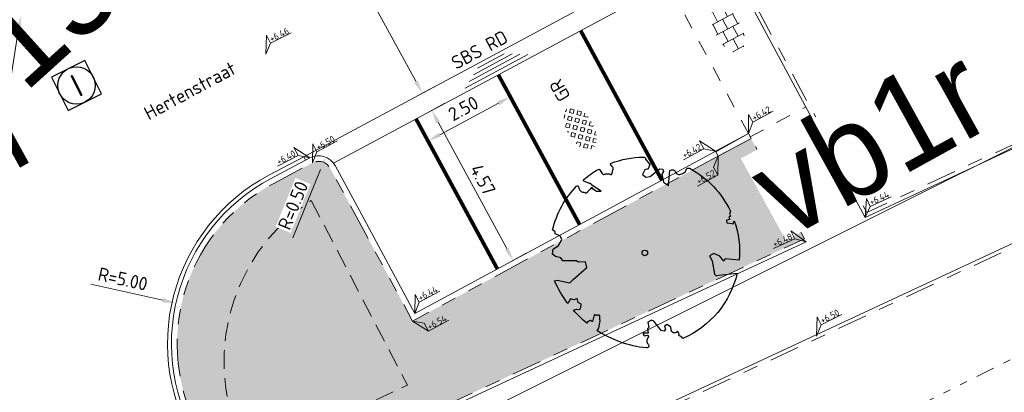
# Model space of a CAD drawing. Header units: metres. Extents: x 155090 to 155676, y 461362 to 461889.
# Tile 48 of 99: x 155232 to 155258, y 461571 to 461581. Entities that reach past the tile are written whole.
import ezdxf
from ezdxf.enums import TextEntityAlignment as Align

# ---------------------------------------------------------------- set-up
doc = ezdxf.new("R2018")
doc.units = ezdxf.units.M
for name, pattern in [('AL-TEKENBLADGRENS', [11.5, 2.5, -1.5, 1, -1.5, 1, -1.5, 2.5]), ('DASHED', [0.75, 0.5, -0.25]), ('VH-OPSLUITBAND-SO', [10, 4, -2, 2, -2]), ('VH-TROTTOIRBAND_130-150', [15, 5, -2, 2, -2, 2, -2]), ('VW-5050_STREEP', [1, 0.5, -0.5]), ('XX-HIDDEN', [4, 2, -2]), ('ZZ-HIDDEN-SO', [4, 2, -2])]:
    doc.linetypes.add(name, pattern=pattern)
doc.layers.get('0').update_dxf_attribs({"lineweight": 18})
doc.layers.get('Defpoints').update_dxf_attribs({"lineweight": 18})
for name, color, linetype, lineweight in [('B-WE-VH-VERHARDING_HALFVERHARDING_GRASBETONSTEEN-S-200', 130, 'Continuous', 18), ('N-WE-GR-BOOM-S', 90, 'Continuous', 25), ('N-WE-RI-OVERIG_RIOOLPUT_INSPECTIE-S-200', 10, 'Continuous', 25), ('N-WE-VH-KANTOPSLUITING-T18', 10, 'Continuous', 18), ('N-WE-VH-KANTOPSLUITING_OPSLUITBAND_100X200-G', 150, 'VH-OPSLUITBAND-SO', 18), ('N-WE-VH-KANTOPSLUITING_TROTTOIRBAND_130 150X250-G', 210, 'VH-TROTTOIRBAND_130-150', 18), ('N-WE-VH-KANTOPSLUITING_VERLOOPBAND-S', 7, 'Continuous', 18), ('N-WE-VH-KANTOPSLUITING_VOORKANT_BAND-G', 50, 'Continuous', 18), ('N-WE-VH-KANTVERHARDING_STREKLAAG-G', 60, 'Continuous', 18), ('N-WE-VH-MATERIAAL_GRENS-G', 7, 'XX-HIDDEN', 18), ('N-WE-VH-MOLGOOT-SBS-KF-S', 150, 'Continuous', 18), ('N-WE-VH-MOLGOOT_ACHTERKANT-SBS-KF-G', 150, 'Continuous', 18), ('N-WE-VH-MOLGOOT_VOORKANT-G', 7, 'Continuous', 18), ('N-WE-VH-VERHARDING_TEGEL-KLEUR-DUN-S', 7, 'Continuous', 18), ('N-WE-VW-MARKERING_DWARS_OVERSTEEK_KANALISATIESTREEP50_010-G', 7, 'VW-5050_STREEP', 18), ('X-XX-AL-BLADSCHEIDING-G', 7, 'AL-TEKENBLADGRENS', 18), ('X-XX-AL-HOOGTELABEL-S', 7, 'Continuous', 18), ('X-XX-AL-M', 7, 'Continuous', 18), ('X-XX-AL-T18', 10, 'Continuous', 18)]:
    doc.layers.add(name, color=color, linetype=linetype, lineweight=lineweight)
doc.layers.add('N-WE-GR-Groen-A-200', color=7, linetype='Continuous', lineweight=18, true_color=0x52a500)
doc.layers.add('N-WE-GR-MATERIAALGRENS-G', color=7, linetype='ZZ-HIDDEN-SO', lineweight=18, true_color=0x00e600)
doc.layers.add('X-XX-AL-HULPLIJN', color=4, linetype='Continuous', lineweight=18, plot=False)
doc.styles.add('NLCS-ISO', font='NLCS-ISO.ttf')
doc.styles.add('NLCS-ISO-M200-T18', font='NLCS-ISO.ttf', dxfattribs={"height": 0.36})
doc.dimstyles.new('NLCS-M200-T18-PIJL_L2_H1', dxfattribs={"dimscale": 0.2, "dimtxt": 2.5, "dimasz": 1.8, "dimexe": 2, "dimexo": 2, "dimgap": 0.7, "dimtad": 1, "dimzin": 0, "dimdsep": 46, "dimtxsty": 'NLCS-ISO-M200-T18', "dimcen": 0, "dimdle": 2, "dimclrd": 256, "dimclre": 256, "dimclrt": 10, "dimadec": 1, "dimazin": 0, "dimtfac": 1, "dimtdec": 3, "dimtofl": 0, "dimtmove": 0, "dimatfit": 3, "dimfxl": 2, "dimfxlon": 1, "dimtfillclr": 256, "dimtolj": 1, "dimtzin": 0, "dimlwd": -1, "dimlwe": -1, "dimarcsym": 0})
doc.dimstyles.new('NLCS-M200-T18-PIJL_L2_H2', dxfattribs={"dimscale": 0.2, "dimtxt": 0.36, "dimasz": 1.8, "dimexe": 2, "dimexo": 2, "dimgap": 0.7, "dimtad": 1, "dimzin": 0, "dimdsep": 46, "dimtxsty": 'NLCS-ISO-M200-T18', "dimcen": 0, "dimdle": 2, "dimclrd": 256, "dimclre": 256, "dimclrt": 10, "dimazin": 0, "dimtfac": 1, "dimtofl": 0, "dimtmove": 0, "dimatfit": 3, "dimfxl": 2, "dimfxlon": 1, "dimtfill": 1, "dimtfillclr": 256, "dimtolj": 1, "dimtzin": 0, "dimlwd": -1, "dimlwe": -1, "dimarcsym": 0})

# ---------------------------------------------------------------- blocks, each defined once
blk = doc.blocks.new('*U51')
at = {"lineweight": 30, "flags": 106}
blk.add_attdef('OB', text='', height=0.36, dxfattribs=at).set_placement((0, 0.1), align=Align.BOTTOM_CENTER)
blk = doc.blocks.new('*U46')
at = {"lineweight": 9}
for p, q in [((-1.84, 1.5), (-1.5, 1.5)), ((-1.5, -1.6), (-1.5, 1.6)), ((0, -1.78), (0, 1.78)), ((0, 1.5), (1.5, 1.5)), ((1.5, -1.6), (1.5, 1.6)), ((-3.08, 0.75), (-3, 0.75)), ((-3, -0.83), (-3, 0.83)), ((-3, 0), (-1.5, 0)), ((-1.5, 0.75), (0, 0.75)), ((0, 0), (1.5, 0)), ((1.5, 0.75), (3, 0.75)), ((3, -0.83), (3, 0.83)), ((3, 0), (3.39, 0)), ((-3.08, -0.75), (-3, -0.75)), ((-1.5, -0.75), (0, -0.75)), ((1.5, -0.75), (3, -0.75)), ((-1.84, -1.5), (-1.5, -1.5)), ((0, -1.5), (1.5, -1.5))]:
    blk.add_line(p, q, dxfattribs=at)
at = {"style": 'NLCS-ISO'}
blk.add_attdef('FORMAAT', text='', height=1.8, dxfattribs=at).set_placement((-3.18, 0), align=Align.MIDDLE_RIGHT)
blk.add_attdef('KLEUR', text='', height=1.8, dxfattribs=at).set_placement((3.49, 0), align=Align.MIDDLE_LEFT)
blk = doc.blocks.new('*U154')
blk.add_line((1000, 20), (0, 0))
blk.add_lwpolyline([(1000, 0), (0, 0), (0, 150), (1000, 150)], close=True)
blk = doc.blocks.new('*U153')
at = {"lineweight": 30, "flags": 106}
blk.add_attdef('OB', text='', height=0.36, dxfattribs=at).set_placement((0, 0.1), align=Align.BOTTOM_CENTER)
blk = doc.blocks.new('*U250')
at = {"lineweight": 18}
for p, q in [((-2.46, 2.07), (-2.46, 4.47)), ((-2.46, 4.47), (0, 0)), ((-8.66, 2.07), (-2.46, 2.07)), ((0, 0), (-2.46, 2.07))]:
    blk.add_line(p, q, dxfattribs=at)
at = {"lineweight": 18, "style": 'NLCS-ISO'}
blk.add_attdef('...', text='', height=1.8, dxfattribs=at).set_placement((-5.56, 1.65), align=Align.BOTTOM_CENTER)
blk = doc.blocks.new('*U15')
at = {"lineweight": 18}
for p, q in [((2.46, 4.47), (0, 0)), ((2.46, 2.07), (2.46, 4.47)), ((0, 0), (2.46, 2.07)), ((8.66, 2.07), (2.46, 2.07))]:
    blk.add_line(p, q, dxfattribs=at)
at = {"lineweight": 18, "style": 'NLCS-ISO'}
blk.add_attdef('...', text='', height=1.8, dxfattribs=at).set_placement((5.56, 1.65), align=Align.BOTTOM_CENTER)
blk = doc.blocks.new('*U10')
at = {"flags": 128}
for points in [[(-0.587, 0.052), (0.587, 0.052)], [(-0.405, 0.158), (0.405, 0.158)], [(-0.951, -0.158), (0.951, -0.158)], [(-0.769, -0.052), (0.769, -0.052)]]:
    blk.add_lwpolyline(points, dxfattribs=at)
at = {"style": 'NLCS-ISO'}
blk.add_attdef('MATERIAAL', text='', height=0.36, dxfattribs=at).set_placement((-0.1, -0.582), align=Align.MIDDLE_RIGHT)
blk.add_attdef('KLEUR', text='', height=0.36, dxfattribs=at).set_placement((0.1, -0.582), align=Align.MIDDLE_LEFT)
blk = doc.blocks.new('SVH-GRASBETONSTEEN_02_KL-SO')
for p, q in [((-2.19, 1.29), (-2.16, 1.32)), ((-1.48, 1.29), (-1.69, 1.5)), ((-0.77, 1.29), (-0.41, 1.65)), ((-0.06, 1.29), (-0.41, 1.65)), ((0.3, 1.65), (0.22, 1.72)), ((0.3, 1.65), (0.36, 1.71)), ((0.65, 1.29), (0.99, 1.63)), ((1.36, 1.29), (1.04, 1.62)), ((-2.9, -0.13), (-3.26, 0.22)), ((-2.9, 0.58), (-2.55, 0.93)), ((-2.55, 0.22), (-2.9, 0.58)), ((-2.19, 0.58), (-2.55, 0.93)), ((-2.55, 0.22), (-2.19, 0.58)), ((-1.84, 0.93), (-2.19, 1.29)), ((-2.19, -0.13), (-1.84, 0.22)), ((-1.84, 0.93), (-1.48, 1.29)), ((-1.48, -0.13), (-1.84, 0.22)), ((-1.48, 0.58), (-1.13, 0.93)), ((-1.13, 0.22), (-1.48, 0.58)), ((-0.77, 0.58), (-1.13, 0.93)), ((-1.13, 0.22), (-0.77, 0.58)), ((-0.41, 0.93), (-0.77, 1.29)), ((-0.77, -0.13), (-0.41, 0.22)), ((-0.41, 0.93), (-0.06, 1.29)), ((-0.06, -0.13), (-0.41, 0.22)), ((-0.06, 0.58), (0.3, 0.93)), ((0.3, 0.22), (-0.06, 0.58)), ((0.65, 0.58), (0.3, 0.93)), ((0.3, 0.22), (0.65, 0.58)), ((1.01, 0.93), (0.65, 1.29)), ((0.65, -0.13), (1.01, 0.22)), ((1.01, 0.93), (1.36, 1.29)), ((1.36, -0.13), (1.01, 0.22)), ((1.36, 0.58), (1.72, 0.93)), ((1.72, 0.22), (1.36, 0.58)), ((2.08, 0.58), (1.72, 0.93)), ((1.72, 0.22), (2.08, 0.58)), ((2.08, -0.13), (2.43, 0.22)), ((2.43, 0.93), (2.13, 1.24)), ((2.43, 0.93), (2.5, 1)), ((2.79, -0.13), (2.43, 0.22)), ((2.79, 0.58), (2.85, 0.65)), ((3.02, 0.35), (2.79, 0.58)), ((-3.18, -0.41), (-2.9, -0.13)), ((-2.87, -0.81), (-2.55, -0.49)), ((-2.19, -0.84), (-2.55, -0.49)), ((-2.47, -1.12), (-2.19, -0.84)), ((-1.84, -0.49), (-2.19, -0.13)), ((-1.99, -1.36), (-1.84, -1.2)), ((-1.84, -0.49), (-1.48, -0.13)), ((-1.53, -1.51), (-1.84, -1.2)), ((-1.48, -0.84), (-1.13, -0.49)), ((-1.13, -1.2), (-1.48, -0.84)), ((-0.77, -0.84), (-1.13, -0.49)), ((-1.13, -1.2), (-0.77, -0.84)), ((-0.41, -0.49), (-0.77, -0.13)), ((-0.77, -1.56), (-0.41, -1.2)), ((-0.41, -0.49), (-0.06, -0.13)), ((-0.06, -1.56), (-0.41, -1.2)), ((-0.06, -0.84), (0.3, -0.49)), ((0.3, -1.2), (-0.06, -0.84)), ((0.65, -0.84), (0.3, -0.49)), ((0.3, -1.2), (0.65, -0.84)), ((1.01, -0.49), (0.65, -0.13)), ((0.65, -1.56), (1.01, -1.2)), ((1.01, -0.49), (1.36, -0.13)), ((1.32, -1.51), (1.01, -1.2)), ((1.36, -0.84), (1.72, -0.49)), ((1.72, -1.2), (1.36, -0.84)), ((2.08, -0.84), (1.72, -0.49)), ((1.72, -1.2), (2.08, -0.84)), ((2.43, -0.49), (2.08, -0.13)), ((2.43, -0.49), (2.79, -0.13)), ((-0.66, -1.66), (-0.77, -1.56)), ((-0.19, -1.69), (-0.06, -1.56)), ((0.73, -1.63), (0.65, -1.56))]:
    blk.add_line(p, q)
at = {"style": 'NLCS-ISO'}
blk.add_attdef('FORMAAT', text='', height=1.8, dxfattribs=at).set_placement((-4.31, -0.13), align=Align.MIDDLE_RIGHT)
blk.add_attdef('KLEUR', text='', height=1.8, dxfattribs=at).set_placement((4.19, -0.13), align=Align.MIDDLE_LEFT)
at = {"style": 'NLCS-ISO', "flags": 1}
blk.add_attdef('FUNCTIE', text='', height=1.8, dxfattribs=at).set_placement((-0.06, -2.88), align=Align.TOP_CENTER)
blk = doc.blocks.new('*D306')
at = {"layer": 'Defpoints', "color": 0, "transparency": 16777216}
for p in [(155232.583, 461585.608), (155231.807, 461580.668)]:
    blk.add_point(p, dxfattribs=at)
at = {"layer": 'X-XX-AL-M', "transparency": 16777216}
blk.add_line((155231.446, 461578.365), (155231.751, 461580.313), dxfattribs=at)
blk.add_solid([(155231.692, 461580.322), (155231.811, 461580.304), (155231.807, 461580.668)], dxfattribs=at)
at = {"layer": 'X-XX-AL-M', "color": 10, "transparency": 16777216, "insert": (155231.254, 461579.211), "char_height": 0.36, "attachment_point": 5, "rotation": 81.0778, "style": 'NLCS-ISO-M200-T18', "bg_fill": 3, "box_fill_scale": 1.1, "bg_fill_color": 256, "bg_fill_true_color": 13158600, "bg_fill_transparency": 0}
blk.add_mtext('\\A1;R=5.00', dxfattribs=at)
blk = doc.blocks.new('*D307')
at = {"layer": 'Defpoints', "color": 0, "transparency": 16777216}
for p in [(155235.96, 461572.975), (155240.84, 461571.888)]:
    blk.add_point(p, dxfattribs=at)
at = {"layer": 'X-XX-AL-M', "transparency": 16777216}
blk.add_line((155233.684, 461573.482), (155235.608, 461573.054), dxfattribs=at)
blk.add_solid([(155235.621, 461573.112), (155235.595, 461572.995), (155235.96, 461572.975)], dxfattribs=at)
at = {"layer": 'X-XX-AL-M', "color": 10, "transparency": 16777216, "insert": (155234.54, 461573.62), "char_height": 0.36, "attachment_point": 5, "rotation": 347.4419, "style": 'NLCS-ISO-M200-T18', "bg_fill": 3, "box_fill_scale": 1.1, "bg_fill_color": 256, "bg_fill_true_color": 13158600, "bg_fill_transparency": 0}
blk.add_mtext('\\A1;R=5.00', dxfattribs=at)
blk = doc.blocks.new('SGR-BOOM_05')
blk.add_lwpolyline([(0.433, 4.712), (0.441, 4.722), (0.45, 4.731), (0.457, 4.739), (0.465, 4.746), (0.473, 4.754), (0.48, 4.761), (0.487, 4.77), (0.494, 4.779), (0.501, 4.79), (0.508, 4.802), (0.513, 4.817), (0.516, 4.836), (0.517, 4.858), (0.515, 4.885), (0.509, 4.916), (0.475, 5.034, -0.52938), (0.529, 5.099, -0.087139), (2.218, 4.625, -0.372341), (2.284, 4.473), (2.354, 4.119), (2.18, 3.946), (1.992, 3.985), (1.767, 3.817), (1.853, 3.602), (2.086, 3.527), (2.712, 3.671), (2.864, 3.587), (2.85, 3.453), (2.707, 3.365), (2.577, 2.941), (2.743, 2.67), (3.168, 3.347, -0.504641), (3.406, 3.14, 0.331948), (3.544, 2.921, 0.282008), (3.993, 3.004), (3.957, 2.985, -0.512156), (4.163, 2.984, -0.16076), (5.094, -0.056), (4.977, -0.169), (4.976, -0.294), (4.862, -0.315), (4.876, -0.438), (4.698, -0.381), (4.644, -0.519), (4.864, -0.665), (4.933, -0.72), (5.054, -0.599, -0.106371), (4.341, -2.61), (3.705, -2.201), (3.588, -2.282), (3.512, -1.945), (3.286, -1.673), (3.024, -1.676), (3.03, -1.99), (2.83, -2.678), (2.861, -2.809), (3.005, -2.829), (3.93, -3.183, -0.236298), (-0.225, -5.013, 0.159625), (-0.347, -4.77, 0.350802), (-0.315, -4.528, -0.504641), (-0.6, -4.393), (-0.531, -4.17), (-0.647, -3.962), (-0.802, -3.978), (-0.825, -4.144), (-0.942, -4.211), (-1.08, -4.106), (-1.2, -3.475), (-1.291, -3.384), (-1.522, -3.391), (-1.586, -3.665), (-1.68, -3.694), (-1.769, -3.923), (-2.003, -3.798, 0.733583), (-1.918, -3.973, -0.861625), (-1.87, -4.128, 0.279978), (-2.043, -4.393), (-2.036, -4.403, -0.827056), (-2.208, -4.583, -0.116774), (-4.152, -2.556), (-4.114, -2.549), (-4.084, -2.541), (-4.059, -2.531), (-4.039, -2.52), (-4.024, -2.509), (-4.013, -2.498), (-4.004, -2.486), (-3.768, -2.184), (-3.762, -2.173), (-3.758, -2.163), (-3.755, -2.153), (-3.752, -2.143), (-3.748, -2.133), (-3.745, -2.123), (-3.74, -2.111), (-3.735, -2.099), (-3.729, -2.085), (-3.721, -2.071), (-3.713, -2.056), (-3.705, -2.04), (-3.697, -2.024), (-3.689, -2.007), (-3.682, -1.991), (-3.676, -1.975), (-3.671, -1.959), (-3.668, -1.944), (-3.666, -1.929), (-3.665, -1.916), (-3.666, -1.904), (-3.668, -1.893), (-3.671, -1.884), (-3.676, -1.877), (-3.682, -1.872), (-3.69, -1.869), (-3.698, -1.867), (-3.708, -1.866), (-3.718, -1.865), (-3.729, -1.864), (-3.74, -1.863), (-3.752, -1.86), (-3.764, -1.856), (-3.776, -1.85), (-3.788, -1.843), (-3.801, -1.835), (-3.813, -1.826), (-3.826, -1.816), (-3.84, -1.806), (-3.853, -1.796), (-3.866, -1.785), (-3.88, -1.774), (-3.893, -1.762), (-3.907, -1.75), (-4.15, -2.028), (-4.162, -2.015), (-4.173, -2), (-4.183, -1.984), (-4.193, -1.968), (-4.204, -1.951), (-4.219, -1.938), (-4.242, -1.928), (-4.274, -1.924), (-4.319, -1.929), (-4.379, -1.942), (-4.457, -1.967, -0.040997), (-4.791, -1.027), (-4.617, -1.057), (-4.463, -1.156), (-4.38, -1.082), (-4.281, -0.927), (-4.376, -0.782), (-4.323, -0.567), (-4.52, -0.551), (-4.652, -0.423), (-4.892, -0.58, -0.05814), (-4.988, 0.829), (-4.852, 0.802), (-4.298, 0.364), (-4.06, 0.447), (-3.128, 0.693), (-3.049, 1), (-3.409, 1.144), (-3.464, 1.261), (-4.121, 1.584), (-4.136, 1.769), (-4.358, 1.957), (-4.448, 2.14), (-4.297, 2.378), (-3.958, 2.431), (-3.65, 2.633), (-3.646, 2.84), (-3.838, 3.066), (-3.787, 3.162), (-3.863, 3.31, -0.13428), (-1.664, 4.835, -0.541727), (-1.597, 4.783), (-1.608, 4.639), (-1.605, 4.565), (-1.595, 4.508), (-1.579, 4.465), (-1.558, 4.434), (-1.535, 4.41), (-1.511, 4.392), (-1.487, 4.376), (-1.465, 4.359), (-1.446, 4.342), (-1.428, 4.325), (-1.411, 4.309), (-1.395, 4.295), (-1.38, 4.284), (-1.364, 4.276), (-1.347, 4.272), (-1.33, 4.272), (-1.312, 4.277), (-1.292, 4.285), (-1.273, 4.294), (-1.252, 4.305), (-1.232, 4.316), (-1.211, 4.327), (-1.189, 4.336), (-1.168, 4.342), (-1.147, 4.347), (-1.126, 4.35), (-1.105, 4.353), (-1.085, 4.356), (-1.066, 4.36), (-1.048, 4.365), (-1.031, 4.372), (-1.015, 4.382), (-1, 4.394), (-0.986, 4.408), (-0.973, 4.424), (-0.963, 4.324), (-0.94, 4.298), (-0.834, 4.118), (-0.611, 3.996), (-0.927, 4.508), (-0.921, 4.523), (-0.917, 4.539), (-0.915, 4.553), (-0.916, 4.568), (-0.92, 4.583), (-0.927, 4.598), (-0.938, 4.613), (-0.953, 4.629), (-0.972, 4.647), (-0.994, 4.667), (-1.02, 4.691), (-1.05, 4.719), (-1.082, 4.754), (-1.117, 4.795), (-1.199, 4.901, -0.543104), (-1.171, 4.981, -0.046766), (-0.234, 5.117, -0.385168), (-0.182, 5.074), (-0.152, 4.882), (-0.138, 4.822), (-0.121, 4.78), (-0.104, 4.753), (-0.085, 4.737), (-0.066, 4.73), (-0.047, 4.727), (-0.027, 4.726), (-0.009, 4.724), (0.009, 4.72), (0.027, 4.716), (0.044, 4.71), (0.061, 4.704), (0.077, 4.697), (0.093, 4.689), (0.109, 4.682), (0.124, 4.675), (0.139, 4.668), (0.153, 4.66), (0.167, 4.653), (0.18, 4.645), (0.191, 4.638), (0.202, 4.629), (0.211, 4.621), (0.219, 4.611), (0.225, 4.602), (0.231, 4.593), (0.236, 4.584), (0.242, 4.576), (0.247, 4.569), (0.253, 4.564), (0.26, 4.56), (0.269, 4.559), (0.278, 4.56), (0.289, 4.563), (0.3, 4.568), (0.312, 4.574), (0.324, 4.582), (0.336, 4.592), (0.348, 4.603), (0.36, 4.616), (0.371, 4.63), (0.382, 4.644), (0.393, 4.659), (0.404, 4.673), (0.414, 4.687), (0.423, 4.7)], format="xyb", close=True)
blk.add_circle((0, 0), 0.15)
blk = doc.blocks.new('SRI-PUT_INSPECTIE-SO')
at = {"flags": 128}
blk.add_lwpolyline([(-2, -2), (2, -2), (2, 2), (-2, 2)], close=True, dxfattribs=at)
blk.add_circle((0, 0), 2)
at = {"style": 'NLCS-ISO'}
blk.add_text('I', height=2.5, dxfattribs=at).set_placement((0, -0.01), align=Align.MIDDLE_CENTER)
blk = doc.blocks.new('*U440')
at = {"lineweight": 30, "flags": 106}
blk.add_attdef('OB', text='', height=0.36, dxfattribs=at).set_placement((0, 0.1), align=Align.BOTTOM_CENTER)
blk = doc.blocks.new('*D441')
at = {"layer": 'Defpoints', "color": 0, "transparency": 16777216}
for p in [(155242.803, 461578.133), (155242.382, 461577.905), (155244.563, 461573.89)]:
    blk.add_point(p, dxfattribs=at)
at = {"layer": 'X-XX-AL-M', "transparency": 16777216}
for p, q in [((155242.734, 461578.096), (155243.155, 461578.324)), ((155244.812, 461574.435), (155242.975, 461577.817)), ((155244.914, 461574.081), (155245.335, 461574.31))]:
    blk.add_line(p, q, dxfattribs=at)
for points in [[(155243.028, 461577.845), (155242.922, 461577.788), (155242.803, 461578.133)], [(155244.864, 461574.464), (155244.759, 461574.407), (155244.983, 461574.119)]]:
    blk.add_solid(points, dxfattribs=at)
at = {"layer": 'X-XX-AL-M', "color": 10, "transparency": 16777216, "insert": (155244.174, 461576.279), "char_height": 0.36, "attachment_point": 5, "rotation": 298.5085, "style": 'NLCS-ISO-M200-T18', "bg_fill": 3, "box_fill_scale": 1.1, "bg_fill_color": 256, "bg_fill_true_color": 13158600, "bg_fill_transparency": 0}
blk.add_mtext('\\A1;4.57', dxfattribs=at)
blk = doc.blocks.new('*D442')
at = {"layer": 'Defpoints', "color": 0, "transparency": 16777216}
for p in [(155239.793, 461583.674), (155239.411, 461583.467), (155242.134, 461578.367)]:
    blk.add_point(p, dxfattribs=at)
at = {"layer": 'X-XX-AL-M', "transparency": 16777216}
for p, q in [((155239.763, 461583.658), (155240.145, 461583.865)), ((155242.381, 461578.911), (155239.965, 461583.358)), ((155242.485, 461578.558), (155242.904, 461578.785))]:
    blk.add_line(p, q, dxfattribs=at)
for points in [[(155240.018, 461583.387), (155239.912, 461583.329), (155239.793, 461583.674)], [(155242.433, 461578.939), (155242.328, 461578.882), (155242.553, 461578.594)]]:
    blk.add_solid(points, dxfattribs=at)
at = {"layer": 'X-XX-AL-M', "color": 10, "transparency": 16777216, "insert": (155241.454, 461581.287), "char_height": 0.36, "attachment_point": 5, "rotation": 298.5085, "style": 'NLCS-ISO-M200-T18', "bg_fill": 3, "box_fill_scale": 1.1, "bg_fill_color": 256, "bg_fill_true_color": 13158600, "bg_fill_transparency": 0}
blk.add_mtext('\\A1;5.78', dxfattribs=at)
blk = doc.blocks.new('*D446')
at = {"layer": 'Defpoints', "color": 0, "transparency": 16777216}
for p in [(155244.587, 461579.088), (155244.905, 461578.495), (155242.384, 461577.906)]:
    blk.add_point(p, dxfattribs=at)
at = {"layer": 'X-XX-AL-M', "transparency": 16777216}
for p, q in [((155244.776, 461578.736), (155245.094, 461578.143)), ((155243.019, 461577.483), (155244.588, 461578.325)), ((155242.573, 461577.553), (155242.891, 461576.96))]:
    blk.add_line(p, q, dxfattribs=at)
for points in [[(155244.559, 461578.378), (155244.616, 461578.272), (155244.905, 461578.495)], [(155242.991, 461577.536), (155243.048, 461577.43), (155242.702, 461577.313)]]:
    blk.add_solid(points, dxfattribs=at)
at = {"layer": 'X-XX-AL-M', "color": 10, "transparency": 16777216, "insert": (155243.652, 461578.186), "char_height": 0.36, "attachment_point": 5, "rotation": 28.2318, "style": 'NLCS-ISO-M200-T18', "bg_fill": 3, "box_fill_scale": 1.1, "bg_fill_color": 256, "bg_fill_true_color": 13158600, "bg_fill_transparency": 0}
blk.add_mtext('\\A1;2.50', dxfattribs=at)
blk = doc.blocks.new('*D448')
at = {"layer": 'Defpoints', "color": 0, "transparency": 16777216}
for p in [(155239.965, 461576.883), (155239.777, 461576.42)]:
    blk.add_point(p, dxfattribs=at)
at = {"layer": 'X-XX-AL-M', "transparency": 16777216}
blk.add_line((155239.087, 461574.722), (155239.83, 461576.549), dxfattribs=at)
blk.add_solid([(155239.774, 461576.572), (155239.885, 461576.527), (155239.965, 461576.883)], dxfattribs=at)
at = {"layer": 'X-XX-AL-M', "color": 10, "transparency": 16777216, "insert": (155239.094, 461575.59), "char_height": 0.36, "attachment_point": 5, "rotation": 67.8872, "style": 'NLCS-ISO-M200-T18', "bg_fill": 3, "box_fill_scale": 1.1, "bg_fill_color": 256, "bg_fill_true_color": 13158600, "bg_fill_transparency": 0}
blk.add_mtext('\\A1;R=0.50', dxfattribs=at)
blk = doc.blocks.new('*U334')
at = {"lineweight": 18}
for p, q in [((2.46, -2.01), (0, 0)), ((0, 0), (2.46, -4.41)), ((2.46, -4.41), (2.46, -2.01)), ((8.66, -4.41), (2.46, -4.41))]:
    blk.add_line(p, q, dxfattribs=at)
at = {"lineweight": 18, "style": 'NLCS-ISO'}
blk.add_attdef('...', text='', height=1.8, dxfattribs=at).set_placement((5.56, -4.83), align=Align.BOTTOM_CENTER)
blk = doc.blocks.new('*U343')
at = {"lineweight": 18}
for p, q in [((-2.46, -2.01), (0, 0)), ((0, 0), (-2.46, -4.41)), ((-2.46, -4.41), (-2.46, -2.01)), ((-8.66, -4.41), (-2.46, -4.41))]:
    blk.add_line(p, q, dxfattribs=at)
at = {"lineweight": 18, "style": 'NLCS-ISO'}
blk.add_attdef('...', text='', height=1.8, dxfattribs=at).set_placement((-5.56, -4.83), align=Align.BOTTOM_CENTER)

msp = doc.modelspace()

# ---------------------------------------------------------------- hatches: boundary and pattern name
at = {"layer": 'N-WE-GR-Groen-A-200', "true_color": 0x7fff00, "transparency": 33554585}
h = msp.add_hatch(color=70, dxfattribs=at)
h.dxf.hatch_style = 1
h.paths.add_polyline_path([(155240.8, 461575.268), (155240.085, 461576.587, 0.411747), (155239.613, 461576.729), (155238.563, 461576.171, 0.439365), (155236.767, 461569.255), (155237.358, 461568.341), (155237.412, 461568.257), (155237.722, 461567.705), (155252.781, 461574.7), (155251.35, 461577.383), (155242.294, 461572.497)])

# ---------------------------------------------------------------- linework, layer by layer
at = {"layer": 'N-WE-GR-MATERIAALGRENS-G', "linetype": 'DASHED', "flags": 128}
msp.add_lwpolyline([(155239.577, 461575.723), (155242.156, 461570.782), (155237.958, 461568.811), (155237.931, 461568.837, -0.397054)], format="xyb", close=True, dxfattribs=at)
at = {"layer": 'N-WE-VH-KANTOPSLUITING_OPSLUITBAND_100X200-G', "ltscale": 0.2, "flags": 128}
for points in [[(155292.19, 461606.795), (155290.603, 461605.947), (155296.467, 461594.976), (155254.449, 461575.4), (155249.794, 461584.074)], [(155241.002, 461566.388), (155297.584, 461592.737), (155297.584, 461592.737), (155307.517, 461574.36)], [(155237.722, 461567.705), (155252.781, 461574.7)]]:
    msp.add_lwpolyline(points, dxfattribs=at)
at = {"layer": 'N-WE-VH-KANTOPSLUITING_TROTTOIRBAND_130 150X250-G', "ltscale": 0.2, "flags": 128}
msp.add_lwpolyline([(155237.358, 461568.341), (155236.767, 461569.255, -0.439365), (155238.563, 461576.171), (155239.613, 461576.729, -0.411747), (155240.085, 461576.587), (155240.8, 461575.268), (155242.294, 461572.497), (155251.351, 461577.384)], format="xyb", dxfattribs=at)
at = {"layer": 'N-WE-VH-KANTOPSLUITING_VOORKANT_BAND-G', "ltscale": 0.2, "flags": 128}
for points in [[(155292.237, 461606.707), (155290.738, 461605.906), (155296.605, 461594.93), (155254.405, 461575.269), (155249.706, 461584.027)], [(155240.947, 461566.473), (155297.627, 461592.867)], [(155237.771, 461567.618), (155252.828, 461574.612)]]:
    msp.add_lwpolyline(points, dxfattribs=at)
msp.add_lwpolyline([(155248.124, 461551.409), (155236.641, 461569.174, -0.439365), (155238.493, 461576.303), (155239.542, 461576.861, -0.411747), (155240.217, 461576.658), (155240.932, 461575.34), (155242.355, 461572.7), (155251.28, 461577.516)], format="xyb", dxfattribs=at)
at = {"layer": 'N-WE-VH-KANTVERHARDING_STREKLAAG-G', "ltscale": 0.2, "flags": 128}
for points in [[(155235.853, 461581.567), (155234.987, 461581.105, -0.41029), (155228.112, 461583.143), (155221.929, 461594.358), (155206.867, 461621.679)], [(155237.038, 461568.367), (155236.553, 461569.117, -0.439365), (155238.443, 461576.396), (155239.379, 461576.893)]]:
    msp.add_lwpolyline(points, format="xyb", dxfattribs=at)
at = {"layer": 'N-WE-VH-MATERIAAL_GRENS-G', "ltscale": 0.2, "flags": 128}
for points in [[(155243.98, 461591.302), (155246.197, 461587.209), (155246.908, 461585.868), (155248.227, 461583.21), (155251.279, 461577.515), (155252.828, 461574.612)], [(155251.327, 461577.428), (155252.818, 461578.228)], [(155239.379, 461576.893), (155239.428, 461576.8)]]:
    msp.add_lwpolyline(points, dxfattribs=at)
at = {"layer": 'N-WE-VH-MOLGOOT_ACHTERKANT-SBS-KF-G', "flags": 128}
msp.add_lwpolyline([(155240.177, 461576.72), (155249.129, 461581.527)], dxfattribs=at)
at = {"layer": 'N-WE-VH-MOLGOOT_VOORKANT-G', "flags": 128}
msp.add_lwpolyline([(155239.381, 461576.889), (155248.881, 461581.99)], dxfattribs=at)
at = {"layer": 'N-WE-VW-MARKERING_DWARS_OVERSTEEK_KANALISATIESTREEP50_010-G', "ltscale": 0.4, "const_width": 0.1, "flags": 128}
for points in [[(155248.963, 461576.265), (155246.789, 461580.271)], [(155246.762, 461575.078), (155244.587, 461579.088)], [(155244.562, 461573.891), (155242.384, 461577.906)]]:
    msp.add_lwpolyline(points, dxfattribs=at)
at = {"layer": 'X-XX-AL-BLADSCHEIDING-G', "ltscale": 0.2, "flags": 128}
msp.add_lwpolyline([(155365.722, 461625.14), (155196.789, 461540.728)], dxfattribs=at)
at = {"layer": 'X-XX-AL-HULPLIJN'}
msp.add_lwpolyline([(155438.147, 461483.593), (155364.817, 461630.348), (155192.29, 461544.14), (155265.621, 461397.385)], close=True, dxfattribs=at)

# ---------------------------------------------------------------- block references
at = {"layer": 'B-WE-VH-VERHARDING_HALFVERHARDING_GRASBETONSTEEN-S-200', "xscale": 0.2000000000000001, "yscale": 0.2000000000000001, "zscale": 0.2000000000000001, "rotation": 120}
msp.add_blockref('SVH-GRASBETONSTEEN_02_KL-SO', (155246.773, 461577.679), dxfattribs=at).add_auto_attribs({'KLEUR': 'GR'})
at = {"layer": 'N-WE-GR-BOOM-S', "xscale": 0.5, "yscale": 0.5, "zscale": 0.5, "rotation": 26.5502593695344}
msp.add_blockref('SGR-BOOM_05', (155248.508, 461574.319), dxfattribs=at)
at = {"layer": 'N-WE-RI-OVERIG_RIOOLPUT_INSPECTIE-S-200', "xscale": 0.2499999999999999, "yscale": 0.2499999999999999, "zscale": 0.2499999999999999, "rotation": 26.55025937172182}
msp.add_blockref('SRI-PUT_INSPECTIE-SO', (155233.3, 461578.8), dxfattribs=at)
at = {"layer": 'N-WE-VH-KANTOPSLUITING-T18'}
ref = msp.add_blockref('*U51', (155223.661, 461574.384), dxfattribs=dict(at, xscale=0.75, yscale=0.75, zscale=0.75, rotation=42.14305418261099))
lines = msp.add_mtext('TB13/15', dxfattribs={"layer": '0', "insert": (155223.611, 461574.44), "char_height": 2.5, "attachment_point": 1, "rotation": 42.1431, "bg_fill": 3, "box_fill_scale": 1, "bg_fill_color": 256, "bg_fill_transparency": 0})
ref.add_attrib('OB', '', (155223.611, 461574.44), dxfattribs={"flags": 38}).embed_mtext(lines)
ref = msp.add_blockref('*U153', (155251.113, 461576.778), dxfattribs=dict(at, xscale=0.75, yscale=0.75, zscale=0.75, rotation=28.91085456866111))
lines = msp.add_mtext('vb1r', dxfattribs={"layer": '0', "insert": (155251.077, 461576.844), "char_height": 2.5, "attachment_point": 1, "rotation": 28.9109, "bg_fill": 3, "box_fill_scale": 1, "bg_fill_color": 256, "bg_fill_transparency": 0})
ref.add_attrib('OB', '', (155251.077, 461576.844), dxfattribs={"flags": 54}).embed_mtext(lines)
at = {"layer": 'N-WE-VH-KANTOPSLUITING_VERLOOPBAND-S', "xscale": 0.001, "yscale": 0.001, "zscale": 0.001, "rotation": 208.3508010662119}
msp.add_blockref('*U154', (155251.279, 461577.515), dxfattribs=at)
at = {"layer": 'N-WE-VH-MOLGOOT-SBS-KF-S'}
ref = msp.add_blockref('*U10', (155244.462, 461579.319), dxfattribs=dict(at, rotation=28.23180283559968))
ref.add_attrib('KLEUR', 'RD', dxfattribs={"layer": '0', "height": 0.36, "rotation": 28.2318, "style": 'NLCS-ISO'}).set_placement((155244.284, 461579.862), align=Align.MIDDLE_LEFT)
ref.add_attrib('MATERIAAL', 'SBS', dxfattribs={"layer": '0', "height": 0.36, "rotation": 28.2318, "style": 'NLCS-ISO'}).set_placement((155244.108, 461579.768), align=Align.MIDDLE_RIGHT)
at = {"layer": 'N-WE-VH-VERHARDING_TEGEL-KLEUR-DUN-S'}
ref = msp.add_blockref('*U46', (155250.73, 461580.311), dxfattribs=dict(at, xscale=0.2000000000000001, yscale=0.2000000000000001, zscale=0.2000000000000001, rotation=118.0687605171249))
ref.add_attrib('KLEUR', 'GR', dxfattribs={"layer": '0', "height": 0.36, "rotation": 118.0688, "style": 'NLCS-ISO'}).set_placement((155250.401, 461580.927), align=Align.MIDDLE_LEFT)
at = {"layer": 'X-XX-AL-HOOGTELABEL-S', "xscale": 0.1, "yscale": 0.1, "zscale": 0.1}
for name, p, rotation, values in [('*U15', (155238.364, 461579.634), 26.55025936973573, {'...': '+6.46'}), ('*U15', (155251.28, 461577.516), 28.35645632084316, {'...': '+6.42'}), ('*U250', (155250.399, 461577.04), 28.35645632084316, {'...': '+6.42'}), ('*U250', (155239.542, 461576.861), 28.00156680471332, {'...': '+6.40'}), ('*U343', (155250.47, 461576.909), 28.35645632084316, {'...': '+6.52'}), ('*U15', (155254.405, 461575.269), 24.98034403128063, {'...': '+6.44'}), ('*U250', (155252.828, 461574.612), 24.91503700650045, {'...': '+6.48'}), ('*U15', (155242.355, 461572.7), 28.35080113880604, {'...': '+6.44'}), ('*U334', (155242.294, 461572.497), 28.35080113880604, {'...': '+6.54'}), ('*U15', (155253.098, 461572.096), 26.55025936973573, {'...': '+6.50'})]:
    msp.add_blockref(name, p, dxfattribs=dict(at, rotation=rotation)).add_auto_attribs(values)

# ---------------------------------------------------------------- texts
at = {"layer": 'X-XX-AL-T18', "style": 'NLCS-ISO-M200-T18'}
msp.add_text('Hertenstraat', height=0.36, rotation=28.3, dxfattribs=at).set_placement((155236.334, 461578.659), align=Align.MIDDLE)

# ---------------------------------------------------------------- next in the draw order: dimensions: what is measured, and where the dimension line sits
at = {"layer": 'X-XX-AL-M'}
for center, mpoint, picture, middle in [((155232.583, 461585.608), (155231.807, 461580.668), '*D306', (155231.254, 461579.211)), ((155240.84, 461571.888), (155235.96, 461572.975), '*D307', (155234.54, 461573.62))]:
    dim = msp.add_radius_dim(center=center, mpoint=mpoint, dimstyle='NLCS-M200-T18-PIJL_L2_H2', override={"dimpost": 'R=<>', "dimtxsty": 'NLCS-ISO-M200-T18', "dimtfill": 1}, dxfattribs=at)
    dim.commit()
    dim.dimension.update_dxf_attribs({"geometry": picture, "text_midpoint": middle})
dim = msp.add_aligned_dim(p1=(155244.563, 461573.89), p2=(155242.382, 461577.905), distance=-0.479, dimstyle='NLCS-M200-T18-PIJL_L2_H1', override={"dimtxsty": 'NLCS-ISO-M200-T18', "dimtfill": 1}, dxfattribs=at)
dim.commit()
dim.dimension.update_dxf_attribs({"geometry": '*D441', "text_midpoint": (155244.174, 461576.279)})
dim = msp.add_radius_dim(center=(155239.777, 461576.42), mpoint=(155239.965, 461576.883), dimstyle='NLCS-M200-T18-PIJL_L2_H1', override={"dimpost": 'R=<>', "dimtfill": 1}, dxfattribs=at)
dim.commit()
dim.dimension.update_dxf_attribs({"geometry": '*D448', "text_midpoint": (155239.391, 461575.469), "dimtype": 164})

# ---------------------------------------------------------------- next in the draw order: block references
at = {"layer": 'N-WE-VH-KANTOPSLUITING-T18'}
ref = msp.add_blockref('*U440', (155227.963, 461583.941), dxfattribs=dict(at, xscale=0.7500000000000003, yscale=0.7500000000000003, zscale=0.7500000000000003, rotation=298.8683718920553))
lines = msp.add_mtext('OB15', dxfattribs={"layer": '0', "insert": (155228.029, 461583.978), "char_height": 2.5, "attachment_point": 1, "rotation": 298.8684, "bg_fill": 3, "box_fill_scale": 1, "bg_fill_color": 256, "bg_fill_transparency": 0})
ref.add_attrib('OB', '', (155228.029, 461583.978), dxfattribs={"flags": 24}).embed_mtext(lines)
at = {"layer": 'X-XX-AL-HOOGTELABEL-S', "xscale": 0.1, "yscale": 0.1, "zscale": 0.1, "rotation": 28.00156680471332}
msp.add_blockref('*U15', (155239.613, 461576.729), dxfattribs=at).add_auto_attribs({'...': '+6.50'})

# ---------------------------------------------------------------- next in the draw order: dimensions: what is measured, and where the dimension line sits
at = {"layer": 'X-XX-AL-M'}
dim = msp.add_linear_dim(base=(155239.793, 461583.674), p1=(155242.134, 461578.367), p2=(155239.411, 461583.467), angle=298.5085, dimstyle='NLCS-M200-T18-PIJL_L2_H1', override={"dimtxsty": 'NLCS-ISO-M200-T18', "dimtmove": 1, "dimtfill": 1}, dxfattribs=at)
dim.commit()
dim.dimension.update_dxf_attribs({"geometry": '*D442', "text_midpoint": (155241.454, 461581.287)})

# ---------------------------------------------------------------- next in the draw order: dimensions: what is measured, and where the dimension line sits
dim = msp.add_aligned_dim(p1=(155242.384, 461577.906), p2=(155244.587, 461579.088), distance=-0.673, dimstyle='NLCS-M200-T18-PIJL_L2_H1', override={"dimtxsty": 'NLCS-ISO-M200-T18', "dimtfill": 1}, dxfattribs=at)
dim.commit()
dim.dimension.update_dxf_attribs({"geometry": '*D446', "text_midpoint": (155243.652, 461578.186)})

doc.saveas('drawing.dxf')
